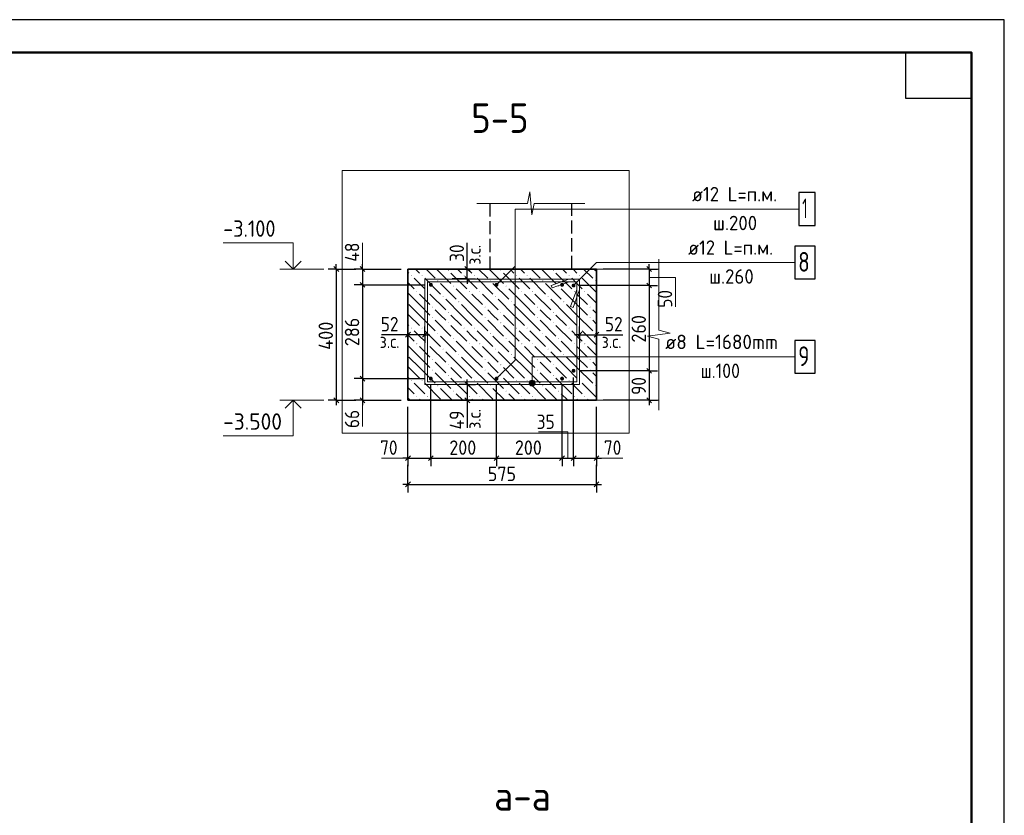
# Model space of a CAD drawing. Header units: millimetres. Extents: x 0 to 42000, y 0 to 29700.
# Tile 29 of 29: x 26992 to 42000, y 17576 to 29700. Entities that reach past the tile are written whole.
import ezdxf

# ---------------------------------------------------------------- set-up
doc = ezdxf.new("R2010")
doc.units = ezdxf.units.MM
doc.linetypes.add('______2', pattern=[270, 200, -70])
for name, color, linetype, lineweight in [('Standard', 7, 'Continuous', 25), ('Высотные отметки', 7, 'Continuous', 25), ('ЖБ Плита Фундамента верхний уровень', 7, 'Continuous', 35), ('ЖБ Стена верхний уровень', 7, 'Continuous', 35), ('Заголовок чертежа', 7, 'Continuous', 25), ('Обрамление проемов стержнями', 52, 'Continuous', 25), ('Позиционная метка номер позиции', 7, 'Continuous', 13), ('Примечания', 7, 'Continuous', 13), ('Фоновоя арматура Х1', 52, 'Continuous', 25)]:
    doc.layers.add(name, color=color, linetype=linetype, lineweight=lineweight)
doc.layers.add('Размерная выноска', color=7, linetype='Continuous')
doc.styles.add('ISOCPEUR', font='txt')

msp = doc.modelspace()

# ---------------------------------------------------------------- hatches: boundary and pattern name
at = {"layer": 'ЖБ Плита Фундамента верхний уровень', "linetype": 'Continuous', "lineweight": 18, "transparency": 33554687}
for points in [[(33519, 25880), (33526, 25887), (33532, 25880), (33526, 25874)], [(34319, 25880), (34326, 25887), (34332, 25880), (34326, 25874)], [(35119, 25880), (35126, 25887), (35132, 25880), (35126, 25874)], [(32959, 25800), (32966, 25807), (32972, 25800), (32966, 25794)], [(33119, 25800), (33126, 25807), (33132, 25800), (33126, 25794)], [(33359, 25720), (33366, 25727), (33372, 25720), (33366, 25714)], [(33759, 25800), (33766, 25807), (33772, 25800), (33766, 25794)], [(33919, 25800), (33926, 25807), (33932, 25800), (33926, 25794)], [(34159, 25720), (34166, 25727), (34172, 25720), (34166, 25714)], [(34559, 25800), (34566, 25807), (34572, 25800), (34566, 25794)], [(34719, 25800), (34726, 25807), (34732, 25800), (34726, 25794)], [(34959, 25720), (34966, 25727), (34972, 25720), (34966, 25714)], [(35359, 25800), (35366, 25807), (35372, 25800), (35366, 25794)], [(35519, 25800), (35526, 25807), (35532, 25800), (35526, 25794)], [(35759, 25720), (35766, 25727), (35772, 25720), (35766, 25714)], [(33039, 25560), (33046, 25567), (33052, 25560), (33046, 25554)], [(33199, 25560), (33206, 25567), (33212, 25560), (33206, 25554)], [(33599, 25640), (33606, 25647), (33612, 25640), (33606, 25634)], [(33839, 25560), (33846, 25567), (33852, 25560), (33846, 25554)], [(33999, 25560), (34006, 25567), (34012, 25560), (34006, 25554)], [(34399, 25640), (34406, 25647), (34412, 25640), (34406, 25634)], [(34639, 25560), (34646, 25567), (34652, 25560), (34646, 25554)], [(34799, 25560), (34806, 25567), (34812, 25560), (34806, 25554)], [(35199, 25640), (35206, 25647), (35212, 25640), (35206, 25634)], [(35439, 25560), (35446, 25567), (35452, 25560), (35446, 25554)], [(35599, 25560), (35606, 25567), (35612, 25560), (35606, 25554)], [(33439, 25480), (33446, 25487), (33452, 25480), (33446, 25474)], [(33679, 25400), (33686, 25407), (33692, 25400), (33686, 25394)], [(34239, 25480), (34246, 25487), (34252, 25480), (34246, 25474)], [(34479, 25400), (34486, 25407), (34492, 25400), (34486, 25394)], [(35039, 25480), (35046, 25487), (35052, 25480), (35046, 25474)], [(35279, 25400), (35286, 25407), (35292, 25400), (35286, 25394)], [(33279, 25320), (33286, 25327), (33292, 25320), (33286, 25314)], [(33519, 25240), (33526, 25247), (33532, 25240), (33526, 25234)], [(34079, 25320), (34086, 25327), (34092, 25320), (34086, 25314)], [(34319, 25240), (34326, 25247), (34332, 25240), (34326, 25234)], [(34879, 25320), (34886, 25327), (34892, 25320), (34886, 25314)], [(35119, 25240), (35126, 25247), (35132, 25240), (35126, 25234)], [(35679, 25320), (35686, 25327), (35692, 25320), (35686, 25314)], [(33279, 25160), (33286, 25167), (33292, 25160), (33286, 25154)], [(33519, 25080), (33526, 25087), (33532, 25080), (33526, 25074)], [(34079, 25160), (34086, 25167), (34092, 25160), (34086, 25154)], [(34319, 25080), (34326, 25087), (34332, 25080), (34326, 25074)], [(34879, 25160), (34886, 25167), (34892, 25160), (34886, 25154)], [(35119, 25080), (35126, 25087), (35132, 25080), (35126, 25074)], [(35679, 25160), (35686, 25167), (35692, 25160), (35686, 25154)], [(32959, 25000), (32966, 25007), (32972, 25000), (32966, 24994)], [(33119, 25000), (33126, 25007), (33132, 25000), (33126, 24994)], [(33359, 24920), (33366, 24927), (33372, 24920), (33366, 24914)], [(33759, 25000), (33766, 25007), (33772, 25000), (33766, 24994)], [(33919, 25000), (33926, 25007), (33932, 25000), (33926, 24994)], [(34159, 24920), (34166, 24927), (34172, 24920), (34166, 24914)], [(34559, 25000), (34566, 25007), (34572, 25000), (34566, 24994)], [(34719, 25000), (34726, 25007), (34732, 25000), (34726, 24994)], [(34959, 24920), (34966, 24927), (34972, 24920), (34966, 24914)], [(35359, 25000), (35366, 25007), (35372, 25000), (35366, 24994)], [(35519, 25000), (35526, 25007), (35532, 25000), (35526, 24994)], [(35759, 24920), (35766, 24927), (35772, 24920), (35766, 24914)], [(33039, 24760), (33046, 24767), (33052, 24760), (33046, 24754)], [(33199, 24760), (33206, 24767), (33212, 24760), (33206, 24754)], [(33599, 24840), (33606, 24847), (33612, 24840), (33606, 24834)], [(33839, 24760), (33846, 24767), (33852, 24760), (33846, 24754)], [(33999, 24760), (34006, 24767), (34012, 24760), (34006, 24754)], [(34399, 24840), (34406, 24847), (34412, 24840), (34406, 24834)], [(34639, 24760), (34646, 24767), (34652, 24760), (34646, 24754)], [(34799, 24760), (34806, 24767), (34812, 24760), (34806, 24754)], [(35199, 24840), (35206, 24847), (35212, 24840), (35206, 24834)], [(35439, 24760), (35446, 24767), (35452, 24760), (35446, 24754)], [(35599, 24760), (35606, 24767), (35612, 24760), (35606, 24754)], [(33439, 24680), (33446, 24687), (33452, 24680), (33446, 24674)], [(34239, 24680), (34246, 24687), (34252, 24680), (34246, 24674)], [(35039, 24680), (35046, 24687), (35052, 24680), (35046, 24674)], [(33279, 24520), (33286, 24527), (33292, 24520), (33286, 24514)], [(33679, 24600), (33686, 24607), (33692, 24600), (33686, 24594)], [(34079, 24520), (34086, 24527), (34092, 24520), (34086, 24514)], [(34479, 24600), (34486, 24607), (34492, 24600), (34486, 24594)], [(34879, 24520), (34886, 24527), (34892, 24520), (34886, 24514)], [(35279, 24600), (35286, 24607), (35292, 24600), (35286, 24594)], [(35679, 24520), (35686, 24527), (35692, 24520), (35686, 24514)], [(33279, 24360), (33286, 24367), (33292, 24360), (33286, 24354)], [(33519, 24440), (33526, 24447), (33532, 24440), (33526, 24434)], [(34079, 24360), (34086, 24367), (34092, 24360), (34086, 24354)], [(34319, 24440), (34326, 24447), (34332, 24440), (34326, 24434)], [(34879, 24360), (34886, 24367), (34892, 24360), (34886, 24354)], [(35119, 24440), (35126, 24447), (35132, 24440), (35126, 24434)], [(35679, 24360), (35686, 24367), (35692, 24360), (35686, 24354)], [(32959, 24200), (32966, 24207), (32972, 24200), (32966, 24194)], [(33119, 24200), (33126, 24207), (33132, 24200), (33126, 24194)], [(33519, 24280), (33526, 24287), (33532, 24280), (33526, 24274)], [(33759, 24200), (33766, 24207), (33772, 24200), (33766, 24194)], [(33919, 24200), (33926, 24207), (33932, 24200), (33926, 24194)], [(34319, 24280), (34326, 24287), (34332, 24280), (34326, 24274)], [(34559, 24200), (34566, 24207), (34572, 24200), (34566, 24194)], [(34719, 24200), (34726, 24207), (34732, 24200), (34726, 24194)], [(35119, 24280), (35126, 24287), (35132, 24280), (35126, 24274)], [(35359, 24200), (35366, 24207), (35372, 24200), (35366, 24194)], [(35519, 24200), (35526, 24207), (35532, 24200), (35526, 24194)], [(33359, 24120), (33366, 24127), (33372, 24120), (33366, 24114)], [(33599, 24040), (33606, 24047), (33612, 24040), (33606, 24034)], [(34159, 24120), (34166, 24127), (34172, 24120), (34166, 24114)], [(34399, 24040), (34406, 24047), (34412, 24040), (34406, 24034)], [(34959, 24120), (34966, 24127), (34972, 24120), (34966, 24114)], [(35199, 24040), (35206, 24047), (35212, 24040), (35206, 24034)], [(35759, 24120), (35766, 24127), (35772, 24120), (35766, 24114)], [(33039, 23960), (33046, 23967), (33052, 23960), (33046, 23954)], [(33199, 23960), (33206, 23967), (33212, 23960), (33206, 23954)], [(33839, 23960), (33846, 23967), (33852, 23960), (33846, 23954)], [(33999, 23960), (34006, 23967), (34012, 23960), (34006, 23954)], [(34639, 23960), (34646, 23967), (34652, 23960), (34646, 23954)], [(34799, 23960), (34806, 23967), (34812, 23960), (34806, 23954)], [(35439, 23960), (35446, 23967), (35452, 23960), (35446, 23954)], [(35599, 23960), (35606, 23967), (35612, 23960), (35606, 23954)]]:
    msp.add_hatch(color=7, dxfattribs=at).paths.add_polyline_path(points, flags=16)
at = {"layer": 'Обрамление проемов стержнями', "linetype": 'Continuous', "lineweight": 25, "transparency": 33554687}
for points in [[(35464, 25650), (35462, 25661), (35456, 25671), (35446, 25678), (35434, 25680), (35423, 25678), (35413, 25671), (35407, 25661), (35404, 25650), (35407, 25639), (35413, 25629), (35423, 25622), (35434, 25620), (35446, 25622), (35456, 25629), (35462, 25639)], [(35464, 24350), (35462, 24361), (35456, 24371), (35446, 24378), (35434, 24380), (35423, 24378), (35413, 24371), (35407, 24361), (35404, 24350), (35407, 24339), (35413, 24329), (35423, 24322), (35434, 24320), (35446, 24322), (35456, 24329), (35462, 24339)]]:
    msp.add_hatch(color=7, dxfattribs=at).paths.add_polyline_path(points)
at = {"layer": 'Позиционная метка номер позиции', "linetype": 'Continuous', "lineweight": 13, "transparency": 33554687}
for points in [[(34758, 24163), (34848, 24163), (34842, 24185)], [(34758, 24163), (34842, 24185), (34765, 24185)], [(34765, 24140), (34848, 24163), (34758, 24163)], [(34765, 24185), (34842, 24185), (34826, 24201)], [(34765, 24185), (34826, 24201), (34781, 24201)], [(34765, 24140), (34842, 24140), (34848, 24163)], [(34781, 24201), (34826, 24201), (34803, 24208)], [(34781, 24124), (34842, 24140), (34765, 24140)], [(34781, 24124), (34826, 24124), (34842, 24140)], [(34826, 24124), (34781, 24124), (34803, 24117)]]:
    msp.add_hatch(color=7, dxfattribs=at).paths.add_polyline_path(points)
at = {"layer": 'Фоновоя арматура Х1', "linetype": 'Continuous', "lineweight": 18, "transparency": 33554687}
for points in [[(33289, 25660), (33287, 25671), (33281, 25681), (33271, 25688), (33259, 25690), (33248, 25688), (33238, 25681), (33232, 25671), (33229, 25660), (33232, 25649), (33238, 25639), (33248, 25632), (33259, 25630), (33271, 25632), (33281, 25639), (33287, 25649)], [(34289, 25660), (34287, 25671), (34281, 25681), (34271, 25688), (34259, 25690), (34248, 25688), (34238, 25681), (34232, 25671), (34229, 25660), (34232, 25649), (34238, 25639), (34248, 25632), (34259, 25630), (34271, 25632), (34281, 25639), (34287, 25649)], [(35289, 25660), (35287, 25671), (35281, 25681), (35271, 25688), (35259, 25690), (35248, 25688), (35238, 25681), (35232, 25671), (35229, 25660), (35232, 25649), (35238, 25639), (35248, 25632), (35259, 25630), (35271, 25632), (35281, 25639), (35287, 25649)], [(33289, 24230), (33287, 24241), (33281, 24251), (33271, 24258), (33259, 24260), (33248, 24258), (33238, 24251), (33232, 24241), (33229, 24230), (33232, 24219), (33238, 24209), (33248, 24202), (33259, 24200), (33271, 24202), (33281, 24209), (33287, 24219)], [(34289, 24230), (34287, 24241), (34281, 24251), (34271, 24258), (34259, 24260), (34248, 24258), (34238, 24251), (34232, 24241), (34229, 24230), (34232, 24219), (34238, 24209), (34248, 24202), (34259, 24200), (34271, 24202), (34281, 24209), (34287, 24219)], [(35289, 24230), (35287, 24241), (35281, 24251), (35271, 24258), (35259, 24260), (35248, 24258), (35238, 24251), (35232, 24241), (35229, 24230), (35232, 24219), (35238, 24209), (35248, 24202), (35259, 24200), (35271, 24202), (35281, 24209), (35287, 24219)]]:
    msp.add_hatch(color=7, dxfattribs=at).paths.add_polyline_path(points)

# ---------------------------------------------------------------- linework, layer by layer
at = {"layer": 'Standard', "color": 7, "linetype": 'Continuous', "lineweight": 35, "transparency": 33554687}
for p, q in [((41500, 27600), (41500, 20500)), ((41500, 27200), (41500, 20100))]:
    msp.add_line(p, q, dxfattribs=at)
at = {"layer": 'Standard', "color": 7, "linetype": 'Continuous', "lineweight": 50, "transparency": 33554687}
msp.add_line((41500, 27100), (41500, 23200), dxfattribs=at)
at = {"layer": 'Standard', "color": 7, "linetype": 'Continuous', "lineweight": -3, "transparency": 33554687}
for p, q in [((31818, 25900), (31818, 25975)), ((32218, 25900), (32218, 25975)), ((33815, 25900), (33815, 25975)), ((32218, 25900), (32218, 25660)), ((33815, 25750), (33815, 25675)), ((32218, 25660), (32218, 24230)), ((32909, 24900), (32834, 24900)), ((33169, 24900), (32909, 24900)), ((33169, 24900), (33245, 24900)), ((35524, 24900), (35449, 24900)), ((35524, 24900), (35784, 24900)), ((35784, 24900), (35859, 24900)), ((32218, 24230), (32218, 23900)), ((33815, 24142), (33815, 24217)), ((33815, 24142), (33815, 23900)), ((31818, 23900), (31818, 23825)), ((32218, 23900), (32218, 23825)), ((33815, 23900), (33815, 23825)), ((32909, 23019), (32834, 23019)), ((32909, 23019), (33259, 23019)), ((33259, 23019), (34259, 23019)), ((34259, 23019), (35259, 23019)), ((35259, 23019), (35434, 23019)), ((35434, 23019), (35784, 23019)), ((35784, 23019), (35859, 23019)), ((32909, 22619), (32834, 22619)), ((32909, 22619), (35784, 22619)), ((35784, 22619), (35859, 22619))]:
    msp.add_line(p, q, dxfattribs=at)
at = {"layer": 'Standard', "color": 251, "linetype": 'Continuous', "lineweight": -3, "true_color": 0x656565, "transparency": 33554687}
for p, q in [((36588, 25900), (36588, 25975)), ((31818, 25900), (31693, 25900)), ((31818, 25900), (31943, 25900)), ((31818, 25900), (32118, 25900)), ((32218, 25900), (32093, 25900)), ((32218, 25900), (32343, 25900)), ((32218, 25900), (32809, 25900)), ((33815, 25900), (33690, 25900)), ((33815, 25900), (33940, 25900)), ((33815, 25900), (33815, 25900)), ((36588, 25900), (35884, 25900)), ((36588, 25900), (36463, 25900)), ((36588, 25900), (36713, 25900)), ((36588, 25900), (36588, 25650)), ((33815, 25750), (33583, 25750)), ((33815, 25750), (33690, 25750)), ((33815, 25750), (33940, 25750)), ((32218, 25660), (32093, 25660)), ((32218, 25660), (32343, 25660)), ((32218, 25660), (33159, 25660)), ((36588, 25650), (35534, 25650)), ((36588, 25650), (36463, 25650)), ((36588, 25650), (36713, 25650)), ((32909, 24900), (32909, 25025)), ((33169, 24900), (33169, 25025)), ((35524, 24900), (35524, 25025)), ((35784, 24900), (35784, 25025)), ((32909, 24900), (32909, 24775)), ((33169, 24900), (33169, 24775)), ((35524, 24900), (35524, 24775)), ((35784, 24900), (35784, 24775)), ((36588, 24350), (35534, 24350)), ((36588, 24350), (36463, 24350)), ((36588, 24350), (36713, 24350)), ((32218, 24230), (32093, 24230)), ((32218, 24230), (32343, 24230)), ((32218, 24230), (33159, 24230)), ((33815, 24142), (33690, 24142)), ((33815, 24142), (33940, 24142)), ((31818, 23900), (31693, 23900)), ((31818, 23900), (31943, 23900)), ((31818, 23900), (32118, 23900)), ((32218, 23900), (32093, 23900)), ((32218, 23900), (32343, 23900)), ((32218, 23900), (32809, 23900)), ((33815, 23900), (33690, 23900)), ((33815, 23900), (33940, 23900)), ((36588, 23900), (35884, 23900)), ((36588, 23900), (36463, 23900)), ((36588, 23900), (36713, 23900)), ((36588, 23900), (36588, 23825)), ((32909, 23019), (32909, 23144)), ((33259, 23019), (33259, 23144)), ((34259, 23019), (34259, 23144)), ((35259, 23019), (35259, 23144)), ((35434, 23019), (35434, 23144)), ((35784, 23019), (35784, 23144)), ((32909, 23019), (32909, 22894)), ((33259, 23019), (33259, 22894)), ((34259, 23019), (34259, 22894)), ((35259, 23019), (35259, 22894)), ((35434, 23019), (35434, 22894)), ((35784, 23019), (35784, 22894)), ((32909, 22619), (32909, 22919)), ((35784, 22619), (35784, 22919)), ((32909, 22619), (32909, 22744)), ((35784, 22619), (35784, 22744)), ((32909, 22619), (32909, 22494)), ((35784, 22619), (35784, 22494))]:
    msp.add_line(p, q, dxfattribs=at)
at = {"layer": 'Standard', "color": 7, "linetype": 'Continuous', "lineweight": 25, "transparency": 33554687}
for p, q in [((31780, 25938), (31855, 25863)), ((32180, 25938), (32255, 25863)), ((33852, 25863), (33777, 25938)), ((32180, 25697), (32255, 25622)), ((33852, 25712), (33777, 25787)), ((32947, 24938), (32872, 24863)), ((33207, 24938), (33132, 24863)), ((35487, 24863), (35562, 24938)), ((35747, 24863), (35822, 24938)), ((32180, 24268), (32255, 24192)), ((33777, 24180), (33852, 24105)), ((31780, 23938), (31855, 23863)), ((32180, 23938), (32255, 23863)), ((33777, 23938), (33852, 23863)), ((32872, 22981), (32947, 23056)), ((33222, 22981), (33297, 23056)), ((34222, 22981), (34297, 23056)), ((35222, 22981), (35297, 23056)), ((35397, 22981), (35472, 23056)), ((35747, 22981), (35822, 23056)), ((32872, 22581), (32947, 22656)), ((35747, 22581), (35822, 22656))]:
    msp.add_line(p, q, dxfattribs=at)
at = {"layer": 'Standard', "color": 251, "linetype": 'Continuous', "lineweight": 25, "true_color": 0x656565, "transparency": 33554687}
for p, q in [((36550, 25938), (36625, 25863)), ((36550, 25687), (36625, 25612)), ((36550, 24387), (36625, 24312)), ((36550, 23938), (36625, 23863))]:
    msp.add_line(p, q, dxfattribs=at)
at = {"layer": 'Standard', "color": 7, "linetype": 'Continuous', "lineweight": 25, "transparency": 33554687}
for points in [[(0, 0), (42000, 0), (42000, 29700), (0, 29700), (0, 0)], [(41500, 29200), (41500, 28500), (40500, 28500), (40500, 29200), (41500, 29200)]]:
    msp.add_lwpolyline(points, close=True, dxfattribs=at)
at = {"layer": 'Standard', "color": 7, "linetype": 'Continuous', "lineweight": 50, "transparency": 33554687}
msp.add_lwpolyline([(2000, 29200), (41500, 29200), (41500, 500), (2000, 500), (2000, 29200)], close=True, dxfattribs=at)
at = {"layer": 'Standard', "color": 7, "linetype": 'Continuous', "lineweight": 13, "transparency": 33554687}
msp.add_lwpolyline([(41500, 29200), (2000, 29200), (2000, 6000), (41500, 6000), (41500, 29200)], dxfattribs=at)
at = {"layer": 'Standard', "color": 254, "linetype": 'Continuous', "lineweight": 18, "true_color": 0xc4c4ff, "transparency": 33554687}
msp.add_lwpolyline([(31909, 23400), (36284, 23400), (36284, 27400), (31909, 27400), (31909, 23400)], dxfattribs=at)
at = {"layer": 'Standard', "color": 7, "linetype": 'Continuous', "lineweight": -3, "transparency": 33554687}
for points in [[(31818, 25900), (31818, 24578), (31818, 24578), (31818, 23900)], [(33815, 25750), (33815, 25895), (33815, 25895), (33815, 25900)]]:
    msp.add_lwpolyline(points, dxfattribs=at)
at = {"layer": 'Standard', "color": 251, "linetype": 'Continuous', "lineweight": -3, "true_color": 0x656565, "transparency": 33554687}
for points in [[(36588, 25650), (36588, 24722), (36588, 24722), (36588, 24350)], [(36588, 24350), (36588, 24002), (36588, 24002), (36588, 23900)], [(35434, 23019), (35434, 23036), (35434, 23036), (35434, 24250)], [(33259, 23019), (33259, 23036), (33259, 23036), (33259, 23036), (33259, 23036), (33259, 23036), (33259, 23036), (33259, 23169), (33259, 23169), (33259, 23585), (33259, 23585), (33259, 24130)], [(34259, 23019), (34259, 23036), (34259, 23036), (34259, 23036), (34259, 23036), (34259, 23334), (34259, 23334), (34259, 24130)], [(35259, 23019), (35259, 23036), (35259, 23036), (35259, 24130)], [(32909, 23019), (32909, 23036), (32909, 23036), (32909, 23036), (32909, 23036), (32909, 23036), (32909, 23036), (32909, 23111), (32909, 23111), (32909, 23347), (32909, 23347), (32909, 23800)], [(35784, 23019), (35784, 23036), (35784, 23036), (35784, 23800)]]:
    msp.add_lwpolyline(points, dxfattribs=at)
at = {"layer": 'Высотные отметки', "color": 7, "linetype": 'Continuous', "lineweight": 13, "transparency": 33554687}
for p, q in [((30960, 25900), (31627, 25900)), ((30960, 23900), (31627, 23900))]:
    msp.add_line(p, q, dxfattribs=at)
for points in [[(31160, 25900), (31160, 26300), (30093, 26300)], [(31160, 23900), (31160, 23360), (30093, 23360)]]:
    msp.add_lwpolyline(points, dxfattribs=at)
at = {"layer": 'Высотные отметки', "color": 7, "linetype": 'Continuous', "lineweight": 35, "transparency": 33554687}
for points in [[(31281, 26021), (31160, 25900), (31039, 26021)], [(31281, 23779), (31160, 23900), (31039, 23779)]]:
    msp.add_lwpolyline(points, dxfattribs=at)
at = {"layer": 'ЖБ Плита Фундамента верхний уровень', "color": 7, "linetype": 'Continuous', "lineweight": 35, "transparency": 33554687}
for p, q in [((32909, 25900), (32909, 23900)), ((34159, 25900), (32909, 25900)), ((35409, 25900), (34159, 25900)), ((35784, 25900), (35409, 25900)), ((32909, 23900), (35784, 23900))]:
    msp.add_line(p, q, dxfattribs=at)
at = {"layer": 'ЖБ Плита Фундамента верхний уровень', "color": 254, "linetype": 'Continuous', "lineweight": 18, "transparency": 33554687}
for p, q in [((32909, 25857), (32926, 25840)), ((33026, 25900), (33086, 25840)), ((33186, 25900), (33326, 25760)), ((33346, 25900), (33566, 25680)), ((33566, 25840), (33806, 25600)), ((33666, 25900), (33726, 25840)), ((33826, 25900), (33886, 25840)), ((33986, 25900), (34126, 25760)), ((34146, 25900), (34366, 25680)), ((34366, 25840), (34606, 25600)), ((34466, 25900), (34526, 25840)), ((34626, 25900), (34686, 25840)), ((34786, 25900), (34926, 25760)), ((34946, 25900), (35166, 25680)), ((35166, 25840), (35406, 25600)), ((35266, 25900), (35326, 25840)), ((35426, 25900), (35486, 25840)), ((35586, 25900), (35726, 25760)), ((35746, 25900), (35784, 25862)), ((32909, 25697), (33006, 25600)), ((33086, 25680), (33006, 25760)), ((33166, 25600), (33086, 25680)), ((33166, 25760), (33406, 25520)), ((33406, 25680), (33646, 25440)), ((33886, 25680), (33806, 25760)), ((33966, 25600), (33886, 25680)), ((33966, 25760), (34206, 25520)), ((34206, 25680), (34446, 25440)), ((34686, 25680), (34606, 25760)), ((34766, 25600), (34686, 25680)), ((34766, 25760), (35006, 25520)), ((35006, 25680), (35246, 25440)), ((35486, 25680), (35406, 25760)), ((35566, 25600), (35486, 25680)), ((35566, 25760), (35784, 25542)), ((33086, 25360), (32909, 25537)), ((33086, 25520), (33246, 25360)), ((33246, 25520), (33486, 25280)), ((33886, 25360), (33646, 25600)), ((33886, 25520), (34046, 25360)), ((34046, 25520), (34286, 25280)), ((34686, 25360), (34446, 25600)), ((34686, 25520), (34846, 25360)), ((34846, 25520), (35086, 25280)), ((35486, 25360), (35246, 25600)), ((35486, 25520), (35646, 25360)), ((35646, 25520), (35784, 25382)), ((33726, 25200), (33486, 25440)), ((34526, 25200), (34286, 25440)), ((35326, 25200), (35086, 25440)), ((32926, 25200), (32909, 25217)), ((32926, 25360), (33086, 25200)), ((33086, 25360), (33246, 25200)), ((33406, 25200), (33326, 25280)), ((33726, 25360), (33886, 25200)), ((33886, 25360), (34046, 25200)), ((34206, 25200), (34126, 25280)), ((34526, 25360), (34686, 25200)), ((34686, 25360), (34846, 25200)), ((35006, 25200), (34926, 25280)), ((35326, 25360), (35486, 25200)), ((35486, 25360), (35646, 25200)), ((35784, 25222), (35726, 25280)), ((32926, 25200), (33086, 25040)), ((33086, 25200), (33326, 24960)), ((33326, 25120), (33566, 24880)), ((33486, 25120), (33406, 25200)), ((33566, 25200), (33726, 25040)), ((33726, 25200), (33886, 25040)), ((33886, 25200), (34126, 24960)), ((34126, 25120), (34366, 24880)), ((34286, 25120), (34206, 25200)), ((34366, 25200), (34526, 25040)), ((34526, 25200), (34686, 25040)), ((34686, 25200), (34926, 24960)), ((34926, 25120), (35166, 24880)), ((35086, 25120), (35006, 25200)), ((35166, 25200), (35326, 25040)), ((35326, 25200), (35486, 25040)), ((35486, 25200), (35726, 24960)), ((35726, 25120), (35784, 25062)), ((32909, 25057), (32926, 25040)), ((33086, 24880), (33006, 24960)), ((33166, 24960), (33406, 24720)), ((33566, 25040), (33806, 24800)), ((33886, 24880), (33806, 24960)), ((33966, 24960), (34206, 24720)), ((34366, 25040), (34606, 24800)), ((34686, 24880), (34606, 24960)), ((34766, 24960), (35006, 24720)), ((35166, 25040), (35406, 24800)), ((35486, 24880), (35406, 24960)), ((35566, 24960), (35784, 24742)), ((32909, 24897), (33006, 24800)), ((33166, 24800), (33086, 24880)), ((33406, 24880), (33646, 24640)), ((33886, 24560), (33646, 24800)), ((33966, 24800), (33886, 24880)), ((34206, 24880), (34446, 24640)), ((34686, 24560), (34446, 24800)), ((34766, 24800), (34686, 24880)), ((35006, 24880), (35246, 24640)), ((35486, 24560), (35246, 24800)), ((35566, 24800), (35486, 24880)), ((33086, 24560), (32909, 24737)), ((33086, 24720), (33246, 24560)), ((33246, 24720), (33486, 24480)), ((33726, 24400), (33486, 24640)), ((33886, 24720), (34046, 24560)), ((34046, 24720), (34286, 24480)), ((34526, 24400), (34286, 24640)), ((34686, 24720), (34846, 24560)), ((34846, 24720), (35086, 24480)), ((35326, 24400), (35086, 24640)), ((35486, 24720), (35646, 24560)), ((35646, 24720), (35784, 24582)), ((32926, 24560), (33086, 24400)), ((33086, 24560), (33246, 24400)), ((33406, 24400), (33326, 24480)), ((33726, 24560), (33886, 24400)), ((33886, 24560), (34046, 24400)), ((34206, 24400), (34126, 24480)), ((34526, 24560), (34686, 24400)), ((34686, 24560), (34846, 24400)), ((35006, 24400), (34926, 24480)), ((35326, 24560), (35486, 24400)), ((35486, 24560), (35646, 24400)), ((35784, 24422), (35726, 24480)), ((32926, 24400), (32909, 24417)), ((32926, 24400), (33086, 24240)), ((33086, 24400), (33326, 24160)), ((33326, 24320), (33566, 24080)), ((33486, 24320), (33406, 24400)), ((33566, 24400), (33726, 24240)), ((33726, 24400), (33886, 24240)), ((33886, 24400), (34126, 24160)), ((34126, 24320), (34366, 24080)), ((34286, 24320), (34206, 24400)), ((34366, 24400), (34526, 24240)), ((34526, 24400), (34686, 24240)), ((34686, 24400), (34926, 24160)), ((34926, 24320), (35166, 24080)), ((35086, 24320), (35006, 24400)), ((35166, 24400), (35326, 24240)), ((35326, 24400), (35486, 24240)), ((35486, 24400), (35726, 24160)), ((35726, 24320), (35784, 24262)), ((32909, 24257), (32926, 24240)), ((33566, 24240), (33806, 24000)), ((34366, 24240), (34606, 24000)), ((35166, 24240), (35406, 24000)), ((32909, 24097), (33006, 24000)), ((33086, 24080), (33006, 24160)), ((33166, 24000), (33086, 24080)), ((33166, 24160), (33406, 23920)), ((33406, 24080), (33586, 23900)), ((33886, 24080), (33806, 24160)), ((33966, 24000), (33886, 24080)), ((33966, 24160), (34206, 23920)), ((34206, 24080), (34386, 23900)), ((34686, 24080), (34606, 24160)), ((34766, 24000), (34686, 24080)), ((34766, 24160), (35006, 23920)), ((35006, 24080), (35186, 23900)), ((35486, 24080), (35406, 24160)), ((35566, 24000), (35486, 24080)), ((35566, 24160), (35784, 23942)), ((32946, 23900), (32909, 23937)), ((33086, 23920), (33106, 23900)), ((33246, 23920), (33266, 23900)), ((33746, 23900), (33646, 24000)), ((33886, 23920), (33906, 23900)), ((34046, 23920), (34066, 23900)), ((34546, 23900), (34446, 24000)), ((34686, 23920), (34706, 23900)), ((34846, 23920), (34866, 23900)), ((35346, 23900), (35246, 24000)), ((35486, 23920), (35506, 23900)), ((35646, 23920), (35666, 23900))]:
    msp.add_line(p, q, dxfattribs=at)
at = {"layer": 'ЖБ Стена верхний уровень', "color": 253, "linetype": '______2', "lineweight": 25, "true_color": 0xa0a0a0, "transparency": 33554687}
for p, q in [((34159, 26900), (34159, 25900)), ((35409, 25900), (35409, 26900)), ((34159, 25900), (35409, 25900))]:
    msp.add_line(p, q, dxfattribs=at)
at = {"layer": 'Обрамление проемов стержнями', "color": 7, "linetype": 'Continuous', "lineweight": 25, "transparency": 33554687}
msp.add_lwpolyline([(38808, 25750), (39118, 25750), (39118, 26250), (38808, 26250), (38808, 25750)], dxfattribs=at)
at = {"layer": 'Позиционная метка номер позиции', "color": 7, "linetype": 'Continuous', "lineweight": 35, "transparency": 33554687}
msp.add_line((35784, 25900), (35784, 23900), dxfattribs=at)
at = {"layer": 'Позиционная метка номер позиции', "color": 253, "linetype": 'Continuous', "lineweight": 13, "true_color": 0xa0a0a0, "transparency": 33554687}
for p, q in [((35784, 25900), (36734, 25900)), ((35784, 23900), (36734, 23900))]:
    msp.add_line(p, q, dxfattribs=at)
at = {"layer": 'Позиционная метка номер позиции', "color": 7, "linetype": 'Continuous', "lineweight": 13, "transparency": 33554687}
for p, q in [((34758, 24163), (34758, 24163)), ((34803, 24208), (34803, 24208)), ((34848, 24163), (34848, 24163)), ((34803, 24117), (34803, 24117))]:
    msp.add_line(p, q, dxfattribs=at)
msp.add_lwpolyline([(34803, 24163), (34803, 24563), (38808, 24563)], dxfattribs=at)
msp.add_circle((34803, 24163), 45, dxfattribs=at)
at = {"layer": 'Примечания', "color": 7, "linetype": 'Continuous', "lineweight": 13, "transparency": 33554687}
for p, q in [((34733, 26900), (34766, 27075)), ((34766, 27075), (34799, 26725)), ((33958, 26900), (34733, 26900)), ((34799, 26725), (34832, 26900)), ((34832, 26900), (35608, 26900)), ((35608, 26900), (35608, 26900)), ((36734, 26050), (36734, 24969)), ((36909, 24923), (36559, 24877)), ((36734, 24969), (36909, 24923)), ((36559, 24877), (36734, 24831)), ((36734, 24831), (36734, 23750)), ((36734, 23750), (36734, 23750))]:
    msp.add_line(p, q, dxfattribs=at)
at = {"layer": 'Примечания', "color": 251, "linetype": 'Continuous', "lineweight": 13, "true_color": 0x656565, "transparency": 33554687}
msp.add_lwpolyline([(36588, 25773), (36988, 25773), (36988, 25323)], dxfattribs=at)
at = {"layer": 'Размерная выноска', "color": 7, "linetype": 'Continuous', "lineweight": 13, "transparency": 33554687}
for p, q in [((32218, 25900), (32218, 26300)), ((34259, 25660), (34542, 25943)), ((32218, 23900), (32218, 23500)), ((32509, 23019), (32909, 23019)), ((35784, 23019), (36184, 23019))]:
    msp.add_line(p, q, dxfattribs=at)
at = {"layer": 'Размерная выноска', "color": 7, "linetype": 'Continuous', "lineweight": -3, "transparency": 33554687}
for p, q in [((33815, 25900), (33815, 26300)), ((32909, 24900), (32509, 24900)), ((35784, 24900), (36184, 24900)), ((33815, 23900), (33815, 23483))]:
    msp.add_line(p, q, dxfattribs=at)
at = {"layer": 'Размерная выноска', "color": 7, "linetype": 'Continuous', "lineweight": 13, "transparency": 33554687}
for points in [[(34259, 24230), (34542, 24513), (34542, 26815), (38868, 26815)], [(35434, 25650), (35784, 26000), (38808, 26000)], [(35349, 23019), (35349, 23419), (34899, 23419)]]:
    msp.add_lwpolyline(points, dxfattribs=at)
at = {"layer": 'Фоновоя арматура Х1', "color": 7, "linetype": 'Continuous', "lineweight": 25, "transparency": 33554687}
for points in [[(38868, 26565), (39118, 26565), (39118, 27065), (38868, 27065), (38868, 26565)], [(38808, 24312), (39118, 24312), (39118, 24812), (38808, 24812), (38808, 24312)]]:
    msp.add_lwpolyline(points, dxfattribs=at)
at = {"layer": 'Фоновоя арматура Х1', "color": 251, "linetype": 'Continuous', "lineweight": 18, "true_color": 0x656565, "transparency": 33554687}
msp.add_lwpolyline([(35390, 25329), (35484, 25590), (35484, 25708), (33209, 25708), (33209, 24183), (35484, 24183), (35484, 25708), (35367, 25708), (35106, 25613), (35092, 25650), (35360, 25748), (35524, 25748), (35524, 24142), (33169, 24142), (33169, 25748), (35524, 25748), (35524, 25583), (35427, 25315), (35390, 25329)], dxfattribs=at)

# ---------------------------------------------------------------- texts
at = {"layer": 'Standard', "color": 7, "linetype": 'Continuous', "lineweight": 25, "transparency": 33554687, "char_height": 220, "attachment_point": 7, "rotation": 90, "style": 'ISOCPEUR'}
for s, insert, width in [('\\W0.88;48', (32168, 26012), 426.8), ('\\W0.87;30', (33765, 26010), 403.93), ('\\W0.92;400', (31768, 24669), 584.43), ('\\W0.91;286', (32168, 24725), 561.98), ('\\W0.87;66', (32168, 23477), 403.92), ('\\W0.88;49', (33765, 23456), 426.8)]:
    msp.add_mtext(s, dxfattribs=dict(at, insert=insert, width=width))
at = {"layer": 'Standard', "color": 7, "linetype": 'Continuous', "lineweight": 18, "transparency": 33554687, "char_height": 200, "width": 459.94, "attachment_point": 7, "rotation": 90, "style": 'ISOCPEUR'}
for insert in [(34018, 25966), (34018, 23466)]:
    msp.add_mtext('\\W0.90;з.с.', dxfattribs=dict(at, insert=insert))
at = {"layer": 'Standard', "color": 251, "linetype": 'Continuous', "lineweight": 25, "true_color": 0x656565, "transparency": 33554687, "char_height": 220, "attachment_point": 7, "rotation": 90, "style": 'ISOCPEUR'}
for s, insert, width in [('\\W0.87;50', (36938, 25311), 403.92), ('\\W0.91;260', (36538, 24780), 561.99), ('\\W0.87;90', (36538, 23982), 403.92)]:
    msp.add_mtext(s, dxfattribs=dict(at, insert=insert, width=width))
at = {"layer": 'Standard', "color": 7, "linetype": 'Continuous', "lineweight": 25, "transparency": 33554687, "char_height": 220, "attachment_point": 7, "style": 'ISOCPEUR'}
for s, insert, width in [('\\W0.87;52', (32496, 24950), 403.93), ('\\W0.87;52', (35912, 24950), 403.94), ('\\W0.87;35', (34873, 23463), 403.93), ('\\W0.87;70', (32486, 23069), 403.92), ('\\W0.91;200', (33540, 23069), 561.98), ('\\W0.91;200', (34540, 23069), 561.98), ('\\W0.87;70', (35897, 23069), 403.92), ('\\W0.91;575', (34127, 22669), 561.98)]:
    msp.add_mtext(s, dxfattribs=dict(at, insert=insert, width=width))
at = {"layer": 'Standard', "color": 7, "linetype": 'Continuous', "lineweight": 18, "transparency": 33554687, "char_height": 200, "width": 459.94, "attachment_point": 7, "style": 'ISOCPEUR'}
for insert in [(32480, 24697), (35864, 24697)]:
    msp.add_mtext('\\W0.90;з.с.', dxfattribs=dict(at, insert=insert))
at = {"layer": 'Высотные отметки', "color": 7, "linetype": 'Continuous', "lineweight": 25, "transparency": 33554687, "char_height": 250, "attachment_point": 7, "style": 'ISOCPEUR'}
for s, insert, width in [('\\W0.90;-3.100', (30093, 26392), 1011.77), ('\\W0.95;-3.500', (30093, 23452), 1067.86)]:
    msp.add_mtext(s, dxfattribs=dict(at, insert=insert, width=width))
at = {"layer": 'Заголовок чертежа', "color": 7, "linetype": 'Continuous', "lineweight": 50, "transparency": 33554687, "char_height": 450, "attachment_point": 7, "style": 'ISOCPEUR'}
for s, insert, width in [('\\W0.91;5-5', (33874, 27975), 1149.52), ('\\W0.92;а-а', (34223, 17648), 1241.29)]:
    msp.add_mtext(s, dxfattribs=dict(at, insert=insert, width=width))
at = {"layer": 'Обрамление проемов стержнями', "color": 7, "linetype": 'Continuous', "lineweight": 13, "transparency": 33554687, "attachment_point": 7, "style": 'ISOCPEUR'}
for s, insert, char_height, width in [('\\W0.94;ø12 L=п.м. ', (37181, 26117), 220, 1599.15), ('\\W0.78;8', (38858, 25860), 300, 326.41), ('\\W0.95;ш.260 ', (37501, 25677), 220, 962.12)]:
    msp.add_mtext(s, dxfattribs=dict(at, insert=insert, char_height=char_height, width=width))
at = {"layer": 'Фоновоя арматура Х1', "color": 7, "linetype": 'Continuous', "lineweight": 13, "transparency": 33554687, "attachment_point": 7, "style": 'ISOCPEUR'}
for s, insert, char_height, width in [('\\W0.94;ø12 L=п.м. ', (37242, 26932), 220, 1599.15), ('\\W0.56;1', (38918, 26675), 300, 233.34), ('\\W0.95;ш.200 ', (37561, 26492), 220, 962.12), ('\\W0.96;ø8 L=1680mm ', (36832, 24680), 220, 1996.29), ('\\W0.78;9', (38858, 24422), 300, 326.41), ('\\W0.90;ш.100 ', (37371, 24240), 220, 912.9)]:
    msp.add_mtext(s, dxfattribs=dict(at, insert=insert, char_height=char_height, width=width))

doc.saveas('drawing.dxf')
